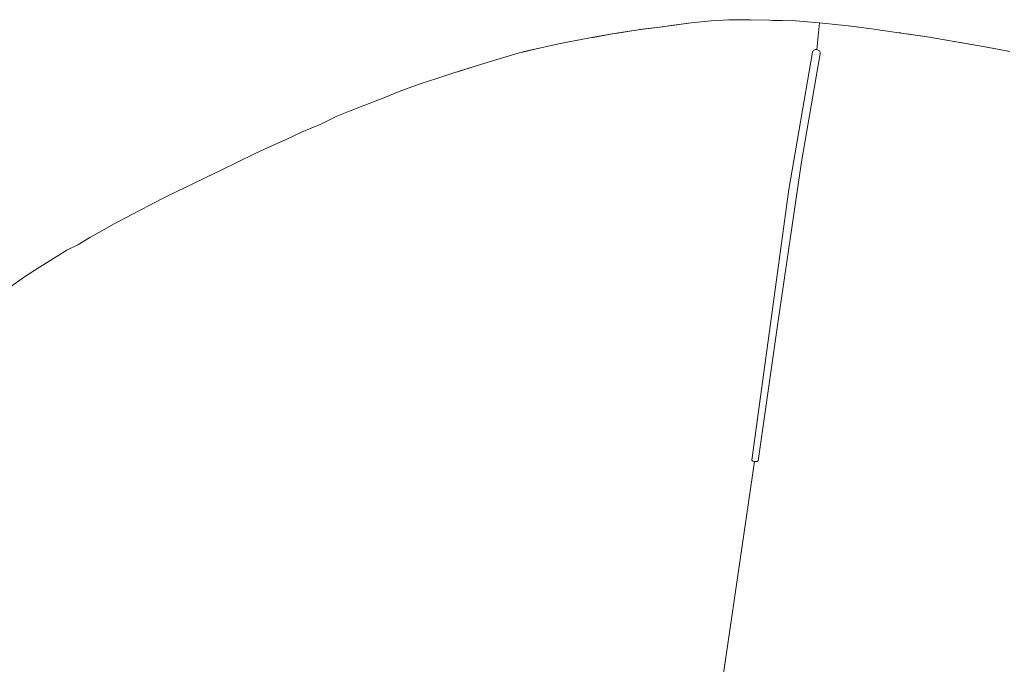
# Model space of a CAD drawing. Header units: metres. Extents: x 125158 to 132124, y 450612 to 454469.
# Tile 65 of 173: x 126894 to 127236, y 451903 to 452127. Entities that reach past the tile are written whole.
import ezdxf

# ---------------------------------------------------------------- set-up
doc = ezdxf.new("R2010")
doc.units = ezdxf.units.M
doc.linetypes.add('IE-TERREINAFSCHEIDING', pattern=[10, 8, -2])
doc.layers.add('B-XX-IE-TERREINAFSCHEIDING-G', color=8, linetype='IE-TERREINAFSCHEIDING', lineweight=18)
doc.layers.add('B-XX-OG-TERREIN_CULTUURSCHEIDING-GV', color=8, linetype='Continuous', lineweight=18)

msp = doc.modelspace()

# ---------------------------------------------------------------- linework, layer by layer
at = {"layer": 'B-XX-IE-TERREINAFSCHEIDING-G'}
msp.add_lwpolyline([(127237.59, 452116.12), (127228.29, 452117.79), (127218.18, 452119.59), (127209.69, 452121.06), (127198.22, 452122.72), (127189.49, 452123.91), (127181.38, 452125.03), (127173.69, 452125.84), (127171.32, 452126.03), (127163.3, 452126.68), (127154.08, 452126.92), (127147.39, 452127.11), (127140.02, 452127.03), (127133.84, 452126.73), (127126.95, 452126.02), (127116.94, 452124.68), (127108.51, 452123.62), (127100.16, 452122.26), (127091.74, 452120.76), (127081.53, 452118.85), (127076.28, 452117.63), (127066.88, 452115.54), (127060.25, 452113.47), (127053.11, 452111.28), (127044.49, 452108.6), (127038.6, 452106.74), (127032.82, 452104.78), (127026.17, 452102.4), (127020.2, 452100.01), (127015.07, 452098.02), (127008.52, 452095.47), (127003.93, 452093.61), (126998.34, 452090.84), (126991.61, 452088.07), (126986.09, 452085.37), (126980.58, 452082.95), (126975.27, 452080.48), (126969.63, 452077.8), (126963.72, 452074.83), (126958.4, 452072.26), (126953.63, 452069.98), (126948.56, 452067.61), (126943.79, 452065.26), (126940.46, 452063.47), (126938.97, 452062.66), (126932.74, 452059.4), (126926.64, 452056.23), (126922.26, 452053.8), (126918.19, 452051.42), (126914.03, 452048.98), (126910.18, 452047.12), (126905.52, 452044.23), (126900.71, 452041.12), (126895.5, 452037.77), (126890.23, 452034.13)], dxfattribs=at)
at = {"layer": 'B-XX-OG-TERREIN_CULTUURSCHEIDING-GV'}
for points in [[(127124, 451803.56), (127148.95, 451973.67), (127148.9, 451973.67), (127148.36, 451973.84), (127147.98, 451974.09), (127153.98, 452018.11), (127160.83, 452068.14), (127169.01, 452115.87), (127169.17, 452116.14), (127169.34, 452116.34), (127169.54, 452116.51), (127169.77, 452116.63), (127170.02, 452116.71), (127170.27, 452116.75), (127170.53, 452116.74), (127171.5, 452126.02), (127171.32, 452126.03), (127163.3, 452126.68), (127154.08, 452126.92), (127147.39, 452127.11), (127140.02, 452127.03), (127133.84, 452126.73), (127126.95, 452126.02), (127116.94, 452124.68), (127108.51, 452123.62), (127100.16, 452122.26), (127091.74, 452120.76), (127081.53, 452118.85), (127076.28, 452117.63), (127066.88, 452115.54), (127060.25, 452113.47), (127053.11, 452111.28), (127044.49, 452108.6), (127038.6, 452106.74), (127032.82, 452104.78), (127026.17, 452102.4), (127020.2, 452100.01), (127015.07, 452098.02), (127008.52, 452095.47), (127003.93, 452093.61), (126998.34, 452090.84), (126991.61, 452088.07), (126986.09, 452085.37), (126980.58, 452082.95), (126975.27, 452080.48), (126969.63, 452077.8), (126963.72, 452074.83), (126958.4, 452072.26), (126953.63, 452069.98), (126948.56, 452067.61), (126943.79, 452065.26), (126940.46, 452063.47), (126938.97, 452062.66), (126932.74, 452059.4), (126926.64, 452056.23), (126922.26, 452053.8), (126918.19, 452051.42), (126914.03, 452048.98), (126910.18, 452047.12), (126905.52, 452044.23), (126900.71, 452041.12), (126895.5, 452037.77), (126890.23, 452034.13)], [(127237.59, 452116.12), (127228.29, 452117.79), (127218.18, 452119.59), (127209.69, 452121.06), (127198.22, 452122.72), (127189.49, 452123.91), (127181.38, 452125.03), (127173.69, 452125.84), (127171.5, 452126.02), (127170.53, 452116.74), (127170.79, 452116.68), (127171.02, 452116.57), (127171.24, 452116.43), (127171.42, 452116.24), (127171.57, 452116.03), (127171.68, 452115.79), (127171.74, 452115.54), (127171.76, 452115.27), (127170.35, 452107.22), (127165.23, 452077.75), (127156.99, 452021.72), (127150.2, 451973.88), (127149.81, 451973.72), (127149.45, 451973.65), (127148.95, 451973.67), (127124, 451803.56)]]:
    msp.add_lwpolyline(points, dxfattribs=at)

doc.saveas('drawing.dxf')
